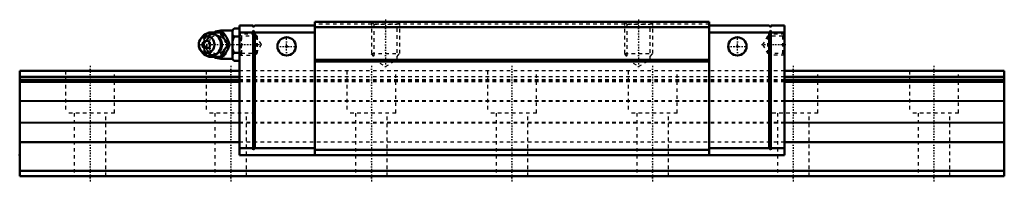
# Model space of a CAD drawing. Header units: millimetres. Extents: x -20 to 260, y -2 to 45.
import ezdxf

# ---------------------------------------------------------------- set-up
doc = ezdxf.new("R2010")
doc.units = ezdxf.units.MM
doc.linetypes.add('Center', pattern=[1.5, 0.45, -0.5, 0.05, -0.5])
doc.linetypes.add('Dashed', pattern=[2, 1, -1])
for name, color, linetype, lineweight in [('2d ConnectionPoints', 7, 'Continuous', 50), ('AM_0', 7, 'Continuous', 50), ('AM_4', 3, 'Continuous', 25), ('AM_5', 3, 'Continuous', 25), ('AM_7', 7, 'Center', 25), ('AM_9', 6, 'Dashed', 25)]:
    doc.layers.add(name, color=color, linetype=linetype, lineweight=lineweight)

# ---------------------------------------------------------------- blocks, each defined once
blk = doc.blocks.new('1_B_M6F_SRN_grease_nipple_joint_0_in_SRN35LR1SS280LG200BM6F6250001_0')
at = {"layer": 'AM_0'}
for p, q in [((41, 42.12), (40.5, 41.62)), ((41, 42.12), (42.5, 42.12)), ((31.7, 39.46), (31.34, 38.94)), ((33.42, 40.69), (33.65, 41)), ((33.65, 41), (37.83, 41)), ((40.5, 41.5), (37.2, 41.5)), ((40.5, 41.62), (40.5, 33.38)), ((41, 39.81), (42.5, 39.81)), ((39.27, 37.5), (39.71, 37.5)), ((31.34, 36.06), (31.7, 35.54)), ((33.65, 34), (33.42, 34.31)), ((33.65, 34), (37.83, 34)), ((41, 35.19), (42.5, 35.19)), ((37.2, 33.5), (40.5, 33.5)), ((40.5, 33.38), (41, 32.88)), ((41, 32.88), (42.5, 32.88))]:
    blk.add_line(p, q, dxfattribs=at)
for points in [[(41, 42.12), (40.71, 41.8), (40.5, 41.46)], [(37.4, 41), (37.58, 40.45), (37.68, 40.17), (37.8, 39.88), (37.98, 39.48), (38.21, 39.05), (38.45, 38.65), (38.72, 38.25), (39, 37.87), (39.27, 37.5)], [(39.71, 37.5), (39.58, 37.86), (39.45, 38.23), (39.28, 38.63), (39.09, 39.03), (38.78, 39.59), (38.43, 40.16), (38.13, 40.59), (37.83, 41)], [(40.5, 40.47), (40.56, 40.36), (40.75, 40.08), (41, 39.81)], [(41, 39.81), (40.71, 39.17), (40.5, 38.49)], [(39.27, 37.5), (38.87, 36.95), (38.67, 36.67), (38.47, 36.38), (38.22, 35.98), (38, 35.55), (37.81, 35.15), (37.65, 34.75), (37.52, 34.37), (37.4, 34)], [(37.83, 34), (38.1, 34.36), (38.35, 34.73), (38.61, 35.13), (38.85, 35.53), (39.15, 36.09), (39.4, 36.66), (39.56, 37.09), (39.71, 37.5)], [(40.5, 36.51), (40.56, 36.3), (40.75, 35.74), (41, 35.19)], [(41, 35.19), (40.71, 34.87), (40.5, 34.53)], [(40.5, 33.54), (40.56, 33.44), (40.75, 33.15), (41, 32.88)]]:
    blk.add_lwpolyline(points, dxfattribs=at)
for centre, radius, start, end in [((34.16, 37.5), 3.3, 270, 90), ((37.2, 37.5), 4, 90, 118.8654), ((37.2, 37.5), 4, 241.504, 270)]:
    blk.add_arc(centre, radius, start, end, dxfattribs=at)
for major_axis in [(0, 2.42), (0, -1.12)]:
    blk.add_ellipse((33.15, 37.5), major_axis=major_axis, ratio=0.927184, dxfattribs=at)
blk.add_ellipse((34.16, 37.5), major_axis=(0, 3.3), ratio=0.927184, start_param=2.207257, end_param=7.217521, dxfattribs=at)
at = {"layer": 'AM_4'}
for p, q in [((37.2, 41.5), (37.2, 41.02)), ((37.2, 33.98), (37.2, 33.5))]:
    blk.add_line(p, q, dxfattribs=at)
blk.add_ellipse((34.97, 37.5), major_axis=(0, 2.97), ratio=0.927184, start_param=3.499913, end_param=5.924864, dxfattribs=at)
at = {"layer": 'AM_5', "linetype": 'Dashed'}
blk.add_line((43.04, 34.5), (43.04, 40.5), dxfattribs=at)
at = {"layer": 'AM_7'}
for p, q in [((34.16, 34.04), (34.16, 40.97)), ((37.2, 33.3), (37.2, 41.7)), ((30.69, 37.5), (49.03, 37.5))]:
    blk.add_line(p, q, dxfattribs=at)
at = {"layer": 'AM_9'}
for p, q in [((37.2, 41.02), (37.2, 33.98)), ((46.89, 40.5), (42.5, 40.5)), ((47.5, 39.89), (46.89, 40.5)), ((46.89, 40.5), (46.89, 34.5)), ((47.5, 39.89), (47.5, 35.11)), ((31.78, 37.5), (32.21, 37.5)), ((37.45, 37.53), (37.45, 37.47)), ((42.5, 34.5), (46.89, 34.5)), ((46.89, 34.5), (47.5, 35.11))]:
    blk.add_line(p, q, dxfattribs=at)
for points in [[(34.08, 41), (33.96, 40.64), (33.82, 40.27), (33.66, 39.87), (33.46, 39.47), (33.16, 38.91), (32.81, 38.34), (32.51, 37.91), (32.21, 37.5)], [(36.67, 35.45), (36.5, 35.28), (36.28, 35.1), (36.05, 34.95), (35.8, 34.82), (35.54, 34.72), (35.28, 34.66), (35.01, 34.62), (34.73, 34.62), (34.46, 34.65), (34.19, 34.7), (33.93, 34.79), (33.68, 34.91), (33.44, 35.06), (33.21, 35.24), (33.01, 35.43), (32.82, 35.66), (32.66, 35.9), (32.52, 36.16), (32.4, 36.43), (32.31, 36.71), (32.25, 37.01), (32.22, 37.3), (32.22, 37.6), (32.24, 37.9), (32.29, 38.2), (32.37, 38.48), (32.48, 38.76), (32.61, 39.02), (32.76, 39.27), (32.94, 39.49), (33.14, 39.7), (33.35, 39.88), (33.58, 40.03), (33.83, 40.16), (34.09, 40.26), (34.35, 40.34), (34.62, 40.38), (34.89, 40.38), (35.17, 40.36), (35.44, 40.31), (35.7, 40.22), (35.96, 40.1), (36.17, 39.98)], [(32.41, 39.13), (32.59, 39.45), (32.84, 39.85), (33.1, 40.25), (33.38, 40.63), (33.42, 40.69)], [(36.17, 39.98), (36.2, 39.96), (36.42, 39.79), (36.6, 39.62)], [(38.34, 38.85), (38.02, 39.17), (37.62, 39.48), (37.2, 39.75)], [(31.78, 37.5), (31.96, 38.05), (32.06, 38.33)], [(32.08, 36.61), (32.03, 36.75), (31.9, 37.13), (31.78, 37.5)], [(32.21, 37.5), (32.47, 37.14), (32.73, 36.77), (32.99, 36.37), (33.23, 35.97), (33.53, 35.41), (33.78, 34.84), (33.94, 34.41), (34.08, 34)], [(38.76, 36.78), (38.88, 37.12), (38.92, 37.47), (38.89, 37.82), (38.78, 38.17), (38.77, 38.21)], [(33.42, 34.31), (33.24, 34.55), (32.85, 35.12), (32.6, 35.53), (32.44, 35.83)], [(37.2, 35.25), (37.66, 35.54), (38.04, 35.85), (38.35, 36.16)]]:
    blk.add_lwpolyline(points, dxfattribs=at)
blk.add_arc((37.2, 37.5), 4, 118.8654, 241.504, dxfattribs=at)
for centre, major_axis, start_param, end_param in [((34.16, 37.5), (0, 3.3), 0.934336, 2.207257), ((34.97, 37.5), (0, 2.97), 5.924864, 7.175665), ((36.05, 37.5), (0, -2.57), 2.639469, 6.785309), ((34.97, 37.5), (0, 2.97), 2.276566, 3.499913)]:
    blk.add_ellipse(centre, major_axis=major_axis, ratio=0.927184, start_param=start_param, end_param=end_param, dxfattribs=at)
for centre, major_axis in [((34.7, 37.5), (0, -2.97)), ((36.18, 37.5), (0, -3.44))]:
    blk.add_ellipse(centre, major_axis=major_axis, ratio=0.927184, dxfattribs=at)
blk = doc.blocks.new('2_SRN35LRSSB_M6F1_Slide35_65_0_in_SRN35LR1SS280LG200BM6F6250001_0')
at = {"layer": 'AM_0'}
for p, q in [((42.5, 43), (42.5, 6)), ((46.4, 43), (42.5, 43)), ((46.4, 42.5), (46.9, 43)), ((46.4, 43), (46.4, 42.5)), ((63.9, 43), (46.9, 43)), ((176.1, 44), (63.9, 44)), ((63.9, 44), (63.9, 6)), ((176.1, 42.5), (63.9, 42.5)), ((176.1, 44), (176.1, 6)), ((176.1, 43), (193.1, 43)), ((193.6, 42.5), (193.1, 43)), ((193.6, 43), (197.5, 43)), ((193.6, 43), (193.6, 42.5)), ((197.5, 43), (197.5, 6)), ((46.4, 41), (42.5, 41)), ((46.4, 41.5), (46.4, 7.5)), ((46.9, 41), (46.4, 41.5)), ((46.9, 41), (46.9, 8)), ((63.9, 41), (46.9, 41)), ((176.1, 41), (193.1, 41)), ((193.1, 41), (193.6, 41.5)), ((193.1, 41), (193.1, 8)), ((193.6, 41.5), (193.6, 7.5)), ((193.6, 41), (197.5, 41)), ((176.1, 33.2), (63.9, 33.2)), ((176.1, 32.7), (63.9, 32.7)), ((46.4, 8), (42.5, 8)), ((42.5, 6), (197.5, 6)), ((46.4, 7.5), (46.9, 8)), ((63.9, 8), (46.9, 8)), ((176.1, 7.5), (63.9, 7.5)), ((176.1, 8), (193.1, 8)), ((193.6, 7.5), (193.1, 8)), ((193.6, 8), (197.5, 8))]:
    blk.add_line(p, q, dxfattribs=at)
for centre in [(55.9, 37), (184.1, 37)]:
    blk.add_circle(centre, 2.6, dxfattribs=at)
at = {"layer": 'AM_5', "linetype": 'Dashed'}
for p, q in [((80, 44), (80, 35)), ((88, 44), (88, 35)), ((152, 44), (152, 35)), ((160, 44), (160, 35)), ((46.5, 40.5), (46.5, 34.5)), ((193.1, 39.96), (193.5, 40.5)), ((197.5, 40.5), (193.5, 40.5)), ((193.5, 40.5), (193.5, 34.5)), ((80.68, 34.1), (80, 35)), ((80, 35), (88, 35)), ((87.32, 34.1), (88, 35)), ((152.68, 34.1), (152, 35)), ((152, 35), (160, 35)), ((159.32, 34.1), (160, 35)), ((193.1, 35.04), (193.5, 34.5)), ((197.5, 34.5), (193.5, 34.5))]:
    blk.add_line(p, q, dxfattribs=at)
at = {"layer": 'AM_7'}
for p, q in [((84, 44.64), (84, 30.65)), ((156, 44.64), (156, 30.65)), ((55.9, 34.27), (55.9, 39.73)), ((184.1, 34.27), (184.1, 39.73)), ((53.17, 37), (58.63, 37)), ((181.37, 37), (186.83, 37)), ((190.97, 37.5), (197.81, 37.5))]:
    blk.add_line(p, q, dxfattribs=at)
at = {"layer": 'AM_9'}
for p, q in [((176.1, 43.3), (63.9, 43.3)), ((80, 44), (80.68, 43.32)), ((80.68, 43.32), (80.68, 33.2)), ((80.68, 43.32), (87.32, 43.32)), ((87.32, 43.32), (88, 44)), ((87.32, 33.2), (87.32, 43.32)), ((152, 44), (152.68, 43.32)), ((152.68, 43.32), (152.68, 33.2)), ((152.68, 43.32), (159.32, 43.32)), ((159.32, 43.32), (160, 44)), ((159.32, 33.2), (159.32, 43.32)), ((43.04, 39.96), (42.5, 40.5)), ((47.3, 39.96), (43.04, 39.96)), ((43.04, 39.96), (43.04, 35.04)), ((48.72, 37.5), (47.3, 39.96)), ((47.3, 39.96), (47.3, 35.04)), ((192.7, 39.96), (191.28, 37.5)), ((196.96, 39.96), (192.7, 39.96)), ((192.7, 39.96), (192.7, 35.04)), ((197.5, 40.5), (196.96, 39.96)), ((196.96, 39.96), (196.96, 35.04)), ((47.3, 35.04), (48.72, 37.5)), ((191.28, 37.5), (192.7, 35.04)), ((42.5, 34.5), (43.04, 35.04)), ((43.04, 35.04), (47.3, 35.04)), ((192.7, 35.04), (196.96, 35.04)), ((196.96, 35.04), (197.5, 34.5)), ((80.68, 33.2), (84, 31.28)), ((84, 31.28), (87.32, 33.2)), ((152.68, 33.2), (156, 31.28)), ((156, 31.28), (159.32, 33.2)), ((197.5, 30), (42.5, 30)), ((197.5, 28.34), (42.5, 28.34)), ((197.5, 27.5), (42.5, 27.5)), ((197.5, 27.25), (42.5, 27.25)), ((197.5, 26.9), (42.5, 26.9)), ((197.5, 21.49), (42.5, 21.49)), ((197.5, 21.28), (42.5, 21.28)), ((197.5, 15.32), (42.5, 15.32)), ((197.5, 15.11), (42.5, 15.11)), ((197.5, 9.7), (42.5, 9.7))]:
    blk.add_line(p, q, dxfattribs=at)
blk = doc.blocks.new('3_SRN35LR28020_Track_0_in_SRN35LR1SS280LG200BM6F6250001_0')
at = {"layer": 'AM_0'}
for p, q in [((42.5, 30), (-20, 30)), ((-20, 30), (-20, 0)), ((42.5, 28.34), (-20, 28.34)), ((260, 30), (197.5, 30)), ((260, 28.34), (197.5, 28.34)), ((260, 30), (260, 0)), ((42.5, 27.5), (-20, 27.5)), ((42.5, 27.25), (-20, 27.25)), ((42.5, 26.9), (-20, 26.9)), ((260, 27.5), (197.5, 27.5)), ((260, 27.25), (197.5, 27.25)), ((260, 26.9), (197.5, 26.9)), ((42.5, 9.7), (-20, 9.7)), ((260, 9.7), (197.5, 9.7)), ((260, 1.5), (-20, 1.5)), ((260, 0), (-20, 0))]:
    blk.add_line(p, q, dxfattribs=at)
at = {"layer": 'AM_4'}
for p, q in [((42.5, 21.49), (-20, 21.49)), ((42.5, 21.28), (-20, 21.28)), ((260, 21.49), (197.5, 21.49)), ((260, 21.28), (197.5, 21.28)), ((42.5, 15.32), (-20, 15.32)), ((42.5, 15.11), (-20, 15.11)), ((260, 15.32), (197.5, 15.32)), ((260, 15.11), (197.5, 15.11))]:
    blk.add_line(p, q, dxfattribs=at)
at = {"layer": 'AM_7'}
for p, q in [((0, 31.5), (0, -1.5)), ((40, 31.5), (40, -1.5)), ((80, 31.5), (80, -1.5)), ((120, 31.5), (120, -1.5)), ((160, 31.5), (160, -1.5)), ((200, 31.5), (200, -1.5)), ((240, 31.5), (240, -1.5))]:
    blk.add_line(p, q, dxfattribs=at)
at = {"layer": 'AM_9'}
for p, q in [((-7, 30), (-7, 18)), ((7, 18), (7, 30)), ((33, 30), (33, 18)), ((197.5, 30), (42.5, 30)), ((197.5, 28.34), (42.5, 28.34)), ((47, 18), (47, 30)), ((73, 30), (73, 18)), ((87, 18), (87, 30)), ((113, 30), (113, 18)), ((127, 18), (127, 30)), ((153, 30), (153, 18)), ((167, 18), (167, 30)), ((193, 30), (193, 18)), ((207, 18), (207, 30)), ((233, 30), (233, 18)), ((247, 18), (247, 30)), ((197.5, 27.5), (42.5, 27.5)), ((197.5, 27.25), (42.5, 27.25)), ((197.5, 26.9), (42.5, 26.9)), ((197.5, 21.49), (42.5, 21.49)), ((197.5, 21.28), (42.5, 21.28)), ((7, 18), (-7, 18)), ((-4.5, 18), (-4.5, 0)), ((4.5, 0), (4.5, 18)), ((47, 18), (33, 18)), ((35.5, 18), (35.5, 0)), ((44.5, 0), (44.5, 18)), ((87, 18), (73, 18)), ((75.5, 18), (75.5, 0)), ((84.5, 0), (84.5, 18)), ((127, 18), (113, 18)), ((115.5, 18), (115.5, 0)), ((124.5, 0), (124.5, 18)), ((167, 18), (153, 18)), ((155.5, 18), (155.5, 0)), ((164.5, 0), (164.5, 18)), ((207, 18), (193, 18)), ((195.5, 18), (195.5, 0)), ((204.5, 0), (204.5, 18)), ((247, 18), (233, 18)), ((235.5, 18), (235.5, 0)), ((244.5, 0), (244.5, 18)), ((197.5, 15.32), (42.5, 15.32)), ((197.5, 15.11), (42.5, 15.11)), ((197.5, 9.7), (42.5, 9.7))]:
    blk.add_line(p, q, dxfattribs=at)

msp = doc.modelspace()

# ---------------------------------------------------------------- linework, layer by layer
at = {"layer": '2d ConnectionPoints'}
for p in [(42.5, 37.5), (55.9, 37), (55.9, 37), (184.1, 37), (184.1, 37), (197.5, 37.5), (-20, 6), (120, 6), (0, 0), (0, 0)]:
    msp.add_point(p, dxfattribs=at)

# ---------------------------------------------------------------- block references
for name in ['1_B_M6F_SRN_grease_nipple_joint_0_in_SRN35LR1SS280LG200BM6F6250001_0', '2_SRN35LRSSB_M6F1_Slide35_65_0_in_SRN35LR1SS280LG200BM6F6250001_0', '3_SRN35LR28020_Track_0_in_SRN35LR1SS280LG200BM6F6250001_0']:
    msp.add_blockref(name, (0, 0))

doc.saveas('drawing.dxf')
